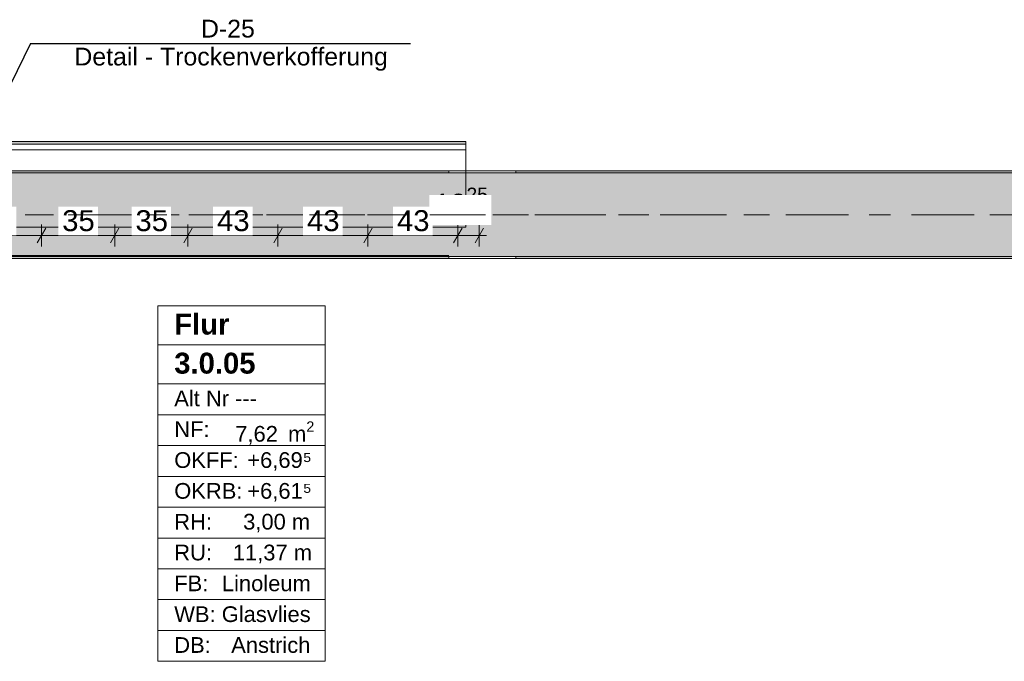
# Model space of a CAD drawing. Header units: metres. Extents: x -3.6 to 65.4, y -11 to 16.8.
# Tile 89 of 178: x 9.1 to 13.8, y 6.2 to 9.2. Entities that reach past the tile are written whole.
import ezdxf

# ---------------------------------------------------------------- set-up
doc = ezdxf.new("R2010")
doc.units = ezdxf.units.M
doc.header["$MEASUREMENT"] = 0
for name, pattern in [('Achse', [0.2, 0.1, -0.05, 0, -0.05]), ('Strichlinie doppelt', [0.546806, 0.264583, -0.105833, 0.070556, -0.105833]), ('Wipeout_Contour', [1, 0, -1])]:
    doc.linetypes.add(name, pattern=pattern)
for name, color, linetype in [('154 - Bemaßung_ Beschriftung.Ausbau - Deckenspiegel', 7, 'Continuous'), ('208 - Marker.Detail', 7, 'Continuous'), ('401 - Zone.Raum_ Raumbegrenzung_ Whg.', 7, 'Continuous'), ('451 - Universal.Achsen Raster', 7, 'Continuous'), ('605 - Struktur.Wand Innen', 7, 'Continuous'), ('608 - Struktur.Träger', 7, 'Continuous'), ('Neubau_653 - Abdeckung.TB Verkofferung', 7, 'Continuous')]:
    doc.layers.add(name, color=color, linetype=linetype)
doc.styles.add('ERSTELLTER_STIL_1', font='txt')
doc.styles.add('ERSTELLTER_STIL_2', font='txt')
doc.dimstyles.new('ERSTELLTER_STIL__1', dxfattribs={"dimtxt": 0.1, "dimasz": 0.0532, "dimexe": 0.18, "dimexo": 0.0625, "dimgap": 0, "dimtad": 1, "dimtih": 1, "dimtoh": 1, "dimzin": 0, "dimdsep": 46, "dimtxsty": 'ERSTELLTER_STIL_2', "dimblk": 'ARROWHEAD_2', "dimblk1": 'ARROWHEAD_2', "dimblk2": 'ARROWHEAD_2', "dimcen": 0.09, "dimse1": 1, "dimse2": 1, "dimclrd": 7, "dimclre": 7, "dimclrt": 7, "dimazin": 0, "dimtfac": 1, "dimtdec": 4, "dimtmove": 0, "dimatfit": 3, "dimfxl": 1, "dimtolj": 1, "dimtzin": 0, "dimarcsym": 0})
doc.dimstyles.new('ERSTELLTER_STIL__2', dxfattribs={"dimtxt": 0.1, "dimasz": 0.0532, "dimexe": 0.18, "dimexo": 0.0625, "dimgap": 0, "dimtad": 1, "dimtih": 1, "dimtoh": 1, "dimzin": 0, "dimdsep": 46, "dimtxsty": 'ERSTELLTER_STIL_2', "dimblk": 'ARROWHEAD_2', "dimblk1": 'ARROWHEAD_2', "dimblk2": 'ARROWHEAD_2', "dimcen": 0.09, "dimse1": 1, "dimse2": 1, "dimclrd": 7, "dimclre": 7, "dimclrt": 7, "dimazin": 0, "dimtfac": 1, "dimtdec": 4, "dimtmove": 2, "dimatfit": 3, "dimfxl": 1, "dimtolj": 1, "dimtzin": 0, "dimarcsym": 0})
pattern_1 = [(45, (0, 0), (-0.01767767, 0.01767767), [0, -0.025])]

# ---------------------------------------------------------------- blocks, each defined once
blk = doc.blocks.new('*D122')
at = {"layer": '154 - Bemaßung_ Beschriftung.Ausbau - Deckenspiegel', "color": 7, "linetype": 'Continuous', "lineweight": 5}
for p, q in [((8.7925, 8.1475), (8.7925, 8.2525)), ((9.2225, 8.1475), (9.2225, 8.2525)), ((8.8127, 8.235), (8.7723, 8.165)), ((8.7925, 8.2), (9.2225, 8.2)), ((9.2427, 8.235), (9.2023, 8.165))]:
    blk.add_line(p, q, dxfattribs=at)
at = {"color": 254, "linetype": 'Wipeout_Contour', "lineweight": 0, "ltscale": 48.243408}
blk.add_wipeout([(8.5732, 8.2509), (8.868, 8.2509), (8.868, 8.3937), (8.5732, 8.3937)], dxfattribs=at).dxf.layer = '154 - Bemaßung_ Beschriftung.Ausbau - Deckenspiegel'
at = {"color": 254, "linetype": 'Wipeout_Contour', "lineweight": 0, "ltscale": 48.941219}
blk.add_wipeout([(8.9129, 8.2012), (9.1021, 8.2012), (9.1021, 8.3387), (8.9129, 8.3387)], dxfattribs=at).dxf.layer = '154 - Bemaßung_ Beschriftung.Ausbau - Deckenspiegel'
at = {"layer": '154 - Bemaßung_ Beschriftung.Ausbau - Deckenspiegel', "color": 7, "lineweight": 5, "insert": (8.9316, 8.22), "char_height": 0.1, "attachment_point": 7, "style": 'ERSTELLTER_STIL_2'}
blk.add_mtext('\\A1;{\\pql;\\fArial|b0|i0|c0|p38;43}', dxfattribs=at)
blk = doc.blocks.new('ARROWHEAD_2')
at = {"color": 0, "linetype": 'Continuous', "lineweight": 0}
for p, q in [((0, 0), (-1, 0)), ((-0.378, -0.655), (0.378, 0.655))]:
    blk.add_line(p, q, dxfattribs=at)
blk = doc.blocks.new('*D123')
at = {"layer": '154 - Bemaßung_ Beschriftung.Ausbau - Deckenspiegel', "color": 7, "linetype": 'Continuous', "lineweight": 5}
for p, q in [((9.2225, 8.1475), (9.2225, 8.2525)), ((9.5725, 8.1475), (9.5725, 8.2525)), ((9.2427, 8.235), (9.2023, 8.165)), ((9.2225, 8.2), (9.5725, 8.2)), ((9.5927, 8.235), (9.5523, 8.165))]:
    blk.add_line(p, q, dxfattribs=at)
at = {"color": 254, "linetype": 'Wipeout_Contour', "lineweight": 0, "ltscale": 50.100843}
blk.add_wipeout([(9.3029, 8.2012), (9.4921, 8.2012), (9.4921, 8.3387), (9.3029, 8.3387)], dxfattribs=at).dxf.layer = '154 - Bemaßung_ Beschriftung.Ausbau - Deckenspiegel'
at = {"layer": '154 - Bemaßung_ Beschriftung.Ausbau - Deckenspiegel', "color": 7, "lineweight": 5, "insert": (9.3216, 8.22), "char_height": 0.1, "attachment_point": 7, "style": 'ERSTELLTER_STIL_2'}
blk.add_mtext('\\A1;{\\pql;\\fArial|b0|i0|c0|p38;35}', dxfattribs=at)
blk = doc.blocks.new('*D124')
at = {"layer": '154 - Bemaßung_ Beschriftung.Ausbau - Deckenspiegel', "color": 7, "linetype": 'Continuous', "lineweight": 5}
for p, q in [((9.5725, 8.1475), (9.5725, 8.2525)), ((9.9225, 8.1475), (9.9225, 8.2525)), ((9.5927, 8.235), (9.5523, 8.165)), ((9.5725, 8.2), (9.9225, 8.2)), ((9.9427, 8.235), (9.9023, 8.165))]:
    blk.add_line(p, q, dxfattribs=at)
at = {"color": 254, "linetype": 'Wipeout_Contour', "lineweight": 0, "ltscale": 51.159672}
blk.add_wipeout([(9.6529, 8.2012), (9.8421, 8.2012), (9.8421, 8.3387), (9.6529, 8.3387)], dxfattribs=at).dxf.layer = '154 - Bemaßung_ Beschriftung.Ausbau - Deckenspiegel'
at = {"layer": '154 - Bemaßung_ Beschriftung.Ausbau - Deckenspiegel', "color": 7, "lineweight": 5, "insert": (9.6716, 8.22), "char_height": 0.1, "attachment_point": 7, "style": 'ERSTELLTER_STIL_2'}
blk.add_mtext('\\A1;{\\pql;\\fArial|b0|i0|c0|p38;35}', dxfattribs=at)
blk = doc.blocks.new('*D125')
at = {"layer": '154 - Bemaßung_ Beschriftung.Ausbau - Deckenspiegel', "color": 7, "linetype": 'Continuous', "lineweight": 5}
for p, q in [((9.9225, 8.1475), (9.9225, 8.2525)), ((10.3525, 8.1475), (10.3525, 8.2525)), ((9.9427, 8.235), (9.9023, 8.165)), ((9.9225, 8.2), (10.3525, 8.2)), ((10.3727, 8.235), (10.3323, 8.165))]:
    blk.add_line(p, q, dxfattribs=at)
at = {"color": 254, "linetype": 'Wipeout_Contour', "lineweight": 0, "ltscale": 52.358403}
blk.add_wipeout([(10.0429, 8.2012), (10.2321, 8.2012), (10.2321, 8.3387), (10.0429, 8.3387)], dxfattribs=at).dxf.layer = '154 - Bemaßung_ Beschriftung.Ausbau - Deckenspiegel'
at = {"layer": '154 - Bemaßung_ Beschriftung.Ausbau - Deckenspiegel', "color": 7, "lineweight": 5, "insert": (10.0616, 8.22), "char_height": 0.1, "attachment_point": 7, "style": 'ERSTELLTER_STIL_2'}
blk.add_mtext('\\A1;{\\pql;\\fArial|b0|i0|c0|p38;43}', dxfattribs=at)
blk = doc.blocks.new('*D126')
at = {"layer": '154 - Bemaßung_ Beschriftung.Ausbau - Deckenspiegel', "color": 7, "linetype": 'Continuous', "lineweight": 5}
for p, q in [((10.3525, 8.1475), (10.3525, 8.2525)), ((10.7825, 8.1475), (10.7825, 8.2525)), ((10.3727, 8.235), (10.3323, 8.165)), ((10.3525, 8.2), (10.7825, 8.2)), ((10.8027, 8.235), (10.7623, 8.165))]:
    blk.add_line(p, q, dxfattribs=at)
at = {"color": 254, "linetype": 'Wipeout_Contour', "lineweight": 0, "ltscale": 53.701611}
blk.add_wipeout([(10.4729, 8.2012), (10.6621, 8.2012), (10.6621, 8.3387), (10.4729, 8.3387)], dxfattribs=at).dxf.layer = '154 - Bemaßung_ Beschriftung.Ausbau - Deckenspiegel'
at = {"layer": '154 - Bemaßung_ Beschriftung.Ausbau - Deckenspiegel', "color": 7, "lineweight": 5, "insert": (10.4916, 8.22), "char_height": 0.1, "attachment_point": 7, "style": 'ERSTELLTER_STIL_2'}
blk.add_mtext('\\A1;{\\pql;\\fArial|b0|i0|c0|p38;43}', dxfattribs=at)
blk = doc.blocks.new('*D127')
at = {"layer": '154 - Bemaßung_ Beschriftung.Ausbau - Deckenspiegel', "color": 7, "linetype": 'Continuous', "lineweight": 5}
for p, q in [((10.7825, 8.1475), (10.7825, 8.2525)), ((11.2125, 8.1475), (11.2125, 8.2525)), ((10.8027, 8.235), (10.7623, 8.165)), ((10.7825, 8.2), (11.2125, 8.2)), ((11.2327, 8.235), (11.1923, 8.165))]:
    blk.add_line(p, q, dxfattribs=at)
at = {"color": 254, "linetype": 'Wipeout_Contour', "lineweight": 0, "ltscale": 55.065797}
blk.add_wipeout([(10.9029, 8.2012), (11.0921, 8.2012), (11.0921, 8.3387), (10.9029, 8.3387)], dxfattribs=at).dxf.layer = '154 - Bemaßung_ Beschriftung.Ausbau - Deckenspiegel'
at = {"layer": '154 - Bemaßung_ Beschriftung.Ausbau - Deckenspiegel', "color": 7, "lineweight": 5, "insert": (10.9216, 8.22), "char_height": 0.1, "attachment_point": 7, "style": 'ERSTELLTER_STIL_2'}
blk.add_mtext('\\A1;{\\pql;\\fArial|b0|i0|c0|p38;43}', dxfattribs=at)
at = {"color": 254, "linetype": 'Wipeout_Contour', "lineweight": 0, "ltscale": 55.914547}
blk.add_wipeout([(11.0769, 8.2509), (11.3717, 8.2509), (11.3717, 8.3937), (11.0769, 8.3937)], dxfattribs=at).dxf.layer = '154 - Bemaßung_ Beschriftung.Ausbau - Deckenspiegel'
at = {"layer": '154 - Bemaßung_ Beschriftung.Ausbau - Deckenspiegel', "color": 7, "lineweight": 5, "insert": (11.0983, 8.2707), "char_height": 0.1, "attachment_point": 7, "style": 'ERSTELLTER_STIL_2'}
blk.add_mtext('\\A1;{\\pql;\\fArial|b0|i0|c0|p38;10\\fArial|b0|i0|c0|p38;\\A1{\\H.66x;\\S25^  ;}}', dxfattribs=at)
blk = doc.blocks.new('*D128')
at = {"layer": '154 - Bemaßung_ Beschriftung.Ausbau - Deckenspiegel', "color": 7, "linetype": 'Continuous', "lineweight": 5}
for p, q in [((11.2125, 8.1475), (11.2125, 8.2525)), ((11.315, 8.1475), (11.315, 8.2525)), ((11.2327, 8.235), (11.1923, 8.165)), ((11.2125, 8.2), (11.315, 8.2)), ((11.2948, 8.165), (11.3352, 8.235)), ((11.315, 8.2), (11.3493, 8.2))]:
    blk.add_line(p, q, dxfattribs=at)
at = {"color": 254, "linetype": 'Wipeout_Contour', "lineweight": 0, "ltscale": 55.914547}
blk.add_wipeout([(11.0769, 8.2509), (11.3717, 8.2509), (11.3717, 8.3937), (11.0769, 8.3937)], dxfattribs=at).dxf.layer = '154 - Bemaßung_ Beschriftung.Ausbau - Deckenspiegel'

msp = doc.modelspace()

# ---------------------------------------------------------------- hatches: boundary and pattern name
at = {"layer": '608 - Struktur.Träger', "linetype": 'Continuous', "lineweight": 0, "true_color": 0x000000}
h = msp.add_hatch(dxfattribs=at)
h.set_pattern_fill('Gips_0001', color=18, style=0, pattern_type=2)
h.set_pattern_definition(pattern_1)
h.paths.add_polyline_path([(7.89, 8.51), (7.89, 8.5), (11.17, 8.5), (11.17, 8.51)])
h = msp.add_hatch(dxfattribs=at)
h.set_pattern_fill('Gips_0001', color=18, style=0, pattern_type=2)
h.set_pattern_definition(pattern_1)
h.paths.add_polyline_path([(11.49, 8.5), (14.77, 8.5), (14.77, 8.51), (11.49, 8.51)])
h = msp.add_hatch(dxfattribs=at)
h.set_pattern_fill('Gips_0001', color=18, style=0, pattern_type=2)
h.set_pattern_definition(pattern_1)
h.paths.add_polyline_path([(11.49, 8.1), (11.49, 8.09), (14.77, 8.09), (14.77, 8.1)])
at = {"layer": 'Neubau_653 - Abdeckung.TB Verkofferung', "linetype": 'Continuous', "lineweight": 0, "true_color": 0x000000}
h = msp.add_hatch(dxfattribs=at)
h.set_pattern_fill('Gips_0001', color=18, style=0, pattern_type=2)
h.set_pattern_definition(pattern_1)
h.paths.add_polyline_path([(11.25, 8.6495), (7.8, 8.6495), (7.8, 8.637), (11.25, 8.637)])

# ---------------------------------------------------------------- linework, layer by layer
at = {"layer": '208 - Marker.Detail', "color": 30, "linetype": 'Continuous', "lineweight": 25, "true_color": 0xff6e00}
for p, q in [((9.1704, 9.1176), (9.2357, 9.1176)), ((9.2357, 9.1176), (10.9857, 9.1176))]:
    msp.add_line(p, q, dxfattribs=at)
at = {"layer": '401 - Zone.Raum_ Raumbegrenzung_ Whg.', "color": 7, "linetype": 'Continuous', "lineweight": 9}
for p, q in [((10.5788, 7.8646), (9.7784, 7.8646)), ((9.7784, 7.8646), (9.7784, 6.1654)), ((9.7784, 7.8646), (10.5788, 7.8646)), ((9.7784, 7.6779), (9.7784, 7.8646)), ((10.5788, 6.1654), (10.5788, 7.8646)), ((10.5788, 7.8646), (10.5788, 7.6779)), ((10.5788, 7.6779), (9.7784, 7.6779)), ((9.7784, 7.6779), (10.5788, 7.6779)), ((9.7784, 7.4913), (9.7784, 7.6779)), ((10.5788, 7.6779), (10.5788, 7.4913)), ((10.5788, 7.4913), (9.7784, 7.4913)), ((9.7784, 7.4913), (10.5788, 7.4913)), ((9.7784, 7.344), (9.7784, 7.4913)), ((10.5788, 7.4913), (10.5788, 7.344)), ((10.5788, 7.344), (9.7784, 7.344)), ((9.7784, 7.344), (10.5788, 7.344)), ((9.7784, 7.1967), (9.7784, 7.344)), ((10.5788, 7.344), (10.5788, 7.1967)), ((10.5788, 7.1967), (9.7784, 7.1967)), ((9.7784, 7.1967), (10.5788, 7.1967)), ((9.7784, 7.0494), (9.7784, 7.1967)), ((10.5788, 7.1967), (10.5788, 7.0494)), ((10.5788, 7.0494), (9.7784, 7.0494)), ((9.7784, 7.0494), (10.5788, 7.0494)), ((9.7784, 6.9021), (9.7784, 7.0494)), ((10.5788, 7.0494), (10.5788, 6.9021)), ((10.5788, 6.9021), (9.7784, 6.9021)), ((9.7784, 6.9021), (10.5788, 6.9021)), ((9.7784, 6.7547), (9.7784, 6.9021)), ((10.5788, 6.9021), (10.5788, 6.7547)), ((10.5788, 6.7547), (9.7784, 6.7547)), ((9.7784, 6.7547), (10.5788, 6.7547)), ((9.7784, 6.6074), (9.7784, 6.7547)), ((10.5788, 6.7547), (10.5788, 6.6074)), ((10.5788, 6.6074), (9.7784, 6.6074)), ((9.7784, 6.6074), (10.5788, 6.6074)), ((9.7784, 6.4601), (9.7784, 6.6074)), ((10.5788, 6.6074), (10.5788, 6.4601)), ((10.5788, 6.4601), (9.7784, 6.4601)), ((9.7784, 6.4601), (10.5788, 6.4601)), ((9.7784, 6.3128), (9.7784, 6.4601)), ((10.5788, 6.4601), (10.5788, 6.3128)), ((10.5788, 6.3128), (9.7784, 6.3128)), ((9.7784, 6.3128), (10.5788, 6.3128)), ((9.7784, 6.1654), (9.7784, 6.3128)), ((10.5788, 6.3128), (10.5788, 6.1654)), ((9.7784, 6.1654), (10.5788, 6.1654)), ((10.5788, 6.1654), (9.7784, 6.1654))]:
    msp.add_line(p, q, dxfattribs=at)
at = {"layer": '608 - Struktur.Träger', "color": 7, "linetype": 'Continuous', "lineweight": 13}
for p, q in [((0.38, 8.51), (61.88, 8.51)), ((11.17, 8.5), (7.89, 8.5)), ((11.49, 8.5), (11.17, 8.5)), ((14.77, 8.5), (11.49, 8.5))]:
    msp.add_line(p, q, dxfattribs=at)
at = {"layer": '608 - Struktur.Träger', "color": 7, "linetype": 'Continuous', "lineweight": 5}
for p, q in [((11.17, 8.51), (7.89, 8.51)), ((11.17, 8.51), (11.17, 8.5)), ((11.49, 8.51), (11.49, 8.5)), ((14.77, 8.51), (11.49, 8.51)), ((11.49, 8.1), (11.49, 8.09)), ((14.77, 8.09), (11.49, 8.09))]:
    msp.add_line(p, q, dxfattribs=at)
at = {"layer": '608 - Struktur.Träger', "color": 7, "linetype": 'Achse', "lineweight": 9}
msp.add_line((0.38, 8.3), (61.88, 8.3), dxfattribs=at)
at = {"layer": 'Neubau_653 - Abdeckung.TB Verkofferung', "color": 1, "linetype": 'Continuous', "lineweight": 9}
for p, q in [((11.25, 8.6495), (7.8, 8.6495)), ((11.25, 8.6495), (11.25, 8.24)), ((11.25, 8.24), (7.8, 8.24))]:
    msp.add_line(p, q, dxfattribs=at)
at = {"layer": 'Neubau_653 - Abdeckung.TB Verkofferung', "color": 1, "linetype": 'Continuous', "lineweight": 5}
for p, q in [((11.25, 8.6495), (7.8, 8.6495)), ((11.25, 8.637), (7.8, 8.637)), ((11.25, 8.61), (7.8, 8.61)), ((11.25, 8.51), (7.8, 8.51))]:
    msp.add_line(p, q, dxfattribs=at)
at = {"layer": 'Neubau_653 - Abdeckung.TB Verkofferung', "color": 1, "linetype": 'Continuous', "lineweight": 5, "flags": 128}
msp.add_lwpolyline([(11.25, 8.6495), (11.25, 8.637), (11.25, 8.61), (11.25, 8.51)], dxfattribs=at)

# ---------------------------------------------------------------- texts
at = {"layer": '208 - Marker.Detail', "color": 30, "lineweight": 25, "true_color": 0xff6e00, "char_height": 0.085, "style": 'ERSTELLTER_STIL_2'}
for s, insert, attachment_point in [('\\A1;{\\pql;\\fArial|b0|i0|c0|p38;D-25}', (9.9848, 9.1454), 7), ('\\A1;{\\pql;\\fArial|b0|i0|c0|p38;Detail - Trockenverkofferung}', (9.3798, 9.0982), 1)]:
    msp.add_mtext(s, dxfattribs=dict(at, insert=insert, attachment_point=attachment_point))
at = {"layer": '401 - Zone.Raum_ Raumbegrenzung_ Whg.', "color": 7, "lineweight": 9, "attachment_point": 1}
for s, insert, char_height, style in [('\\A1;{\\pqj;\\pt0;\\fArial|b1|i0|c0|p38;Flur}', (9.857, 7.827), 0.1, 'ERSTELLTER_STIL_1'), ('\\A1;{\\pqj;\\pt0;\\fArial|b1|i0|c0|p38;}', (10.5002, 7.8498), 0.1, 'ERSTELLTER_STIL_1'), ('\\A1;{\\pql;\\pt0;\\fArial|b1|i0|c0|p38;3.0.05}', (9.857, 7.6404), 0.1, 'ERSTELLTER_STIL_1'), ('\\A1;{\\pqj;\\pt0;\\fArial|b1|i0|c0|p38;}', (10.5002, 7.6632), 0.1, 'ERSTELLTER_STIL_1'), ('\\A1;{\\pqj;\\pt0;\\fArial|b0|i0|c0|p38;Alt Nr ---}', (9.857, 7.4595), 0.075, 'ERSTELLTER_STIL_2'), ('\\A1;{\\pqj;\\pt0;\\fArial|b0|i0|c0|p38;}', (10.5002, 7.4766), 0.075, 'ERSTELLTER_STIL_2'), ('\\A1;{\\pqj;\\pt0;\\fArial|b0|i0|c0|p38;NF: }', (9.857, 7.3121), 0.075, 'ERSTELLTER_STIL_2'), ('\\A1;{\\pql;\\pt0,0.05;\\fArial|b0|i0|c0|p38;7,62\\fArial|b0|i0|c0|p38;\\A1{\\H.66x;\\S^  ;}\\fArial|b0|i0|c0|p38; m\\fArial|b0|i0|c0|p38;\\A1{\\H.66x;\\S2^  ;}}', (10.1486, 7.3121), 0.075, 'ERSTELLTER_STIL_2'), ('\\A1;{\\pqj;\\pt0;\\fArial|b0|i0|c0|p38;OKFF: }', (9.857, 7.1648), 0.075, 'ERSTELLTER_STIL_2'), ('\\A1;{\\pqj;\\pt0;\\fArial|b0|i0|c0|p38;+6,69⁵}', (10.206, 7.1648), 0.075, 'ERSTELLTER_STIL_2'), ('\\A1;{\\pqj;\\pt0;\\fArial|b0|i0|c0|p38;OKRB: }', (9.857, 7.0175), 0.075, 'ERSTELLTER_STIL_2'), ('\\A1;{\\pqj;\\pt0;\\fArial|b0|i0|c0|p38;+6,61⁵}', (10.206, 7.0175), 0.075, 'ERSTELLTER_STIL_2'), ('\\A1;{\\pqj;\\pt0;\\fArial|b0|i0|c0|p38;3,00 m}', (10.1862, 6.8702), 0.075, 'ERSTELLTER_STIL_2'), ('\\A1;{\\pqj;\\pt0;\\fArial|b0|i0|c0|p38;RH: }', (9.857, 6.8702), 0.075, 'ERSTELLTER_STIL_2'), ('\\A1;{\\pqj;\\pt0;\\fArial|b0|i0|c0|p38;RU: }', (9.857, 6.7229), 0.075, 'ERSTELLTER_STIL_2'), ('\\A1;{\\pqj;\\pt0;\\fArial|b0|i0|c0|p38;11,37 m}', (10.1368, 6.7229), 0.075, 'ERSTELLTER_STIL_2'), ('\\A1;{\\pqj;\\pt0;\\fArial|b0|i0|c0|p38;FB: }', (9.857, 6.5755), 0.075, 'ERSTELLTER_STIL_2'), ('\\A1;{\\pqj;\\pt0;\\fArial|b0|i0|c0|p38;Linoleum}', (10.0847, 6.5755), 0.075, 'ERSTELLTER_STIL_2'), ('\\A1;{\\pqj;\\pt0;\\fArial|b0|i0|c0|p38;WB: }', (9.857, 6.4282), 0.075, 'ERSTELLTER_STIL_2'), ('\\A1;{\\pqj;\\pt0;\\fArial|b0|i0|c0|p38;Glasvlies}', (10.084, 6.4282), 0.075, 'ERSTELLTER_STIL_2'), ('\\A1;{\\pqj;\\pt0;\\fArial|b0|i0|c0|p38;DB: }', (9.857, 6.2809), 0.075, 'ERSTELLTER_STIL_2'), ('\\A1;{\\pqj;\\pt0;\\fArial|b0|i0|c0|p38;Anstrich}', (10.1292, 6.2809), 0.075, 'ERSTELLTER_STIL_2')]:
    msp.add_mtext(s, dxfattribs=dict(at, insert=insert, char_height=char_height, style=style))

# ---------------------------------------------------------------- next in the draw order: wipeouts: each hides what was drawn before it
at = {"color": 254, "linetype": 'Wipeout_Contour', "lineweight": 0, "ltscale": 50.306493}
msp.add_wipeout([(7.89, 8.105), (11.17, 8.105), (11.17, 8.24), (7.89, 8.24)], dxfattribs=at).dxf.layer = '605 - Struktur.Wand Innen'

# ---------------------------------------------------------------- next in the draw order: hatches: boundary and pattern name
at = {"layer": '608 - Struktur.Träger', "linetype": 'Continuous', "lineweight": 0, "true_color": 0x000000}
h = msp.add_hatch(dxfattribs=at)
h.set_pattern_fill('Beton__Stahlbeton_0001', color=18, style=0, pattern_type=2)
h.set_pattern_definition([(45, (0, 0), (-0.08485281, 0.08485281), []), (45, (-0.04243, 0.04243), (-0.08485281, 0.08485281), [0.09, -0.03])])
h.paths.add_polyline_path([(0.69, 8.5), (0.38, 8.5), (0.38, 8.1), (0.69, 8.1), (7.57, 8.1), (7.89, 8.1), (11.17, 8.1), (11.49, 8.1), (14.77, 8.1), (15.09, 8.1), (18.37, 8.1), (18.69, 8.1), (25.57, 8.1), (25.89, 8.1), (29.23, 8.1), (29.4, 8.1), (32.77, 8.1), (33.09, 8.1), (39.97, 8.1), (40.29, 8.1), (47.17, 8.1), (47.49, 8.1), (50.77, 8.1), (51.09, 8.1), (54.37, 8.1), (54.69, 8.1), (61.57, 8.1), (61.88, 8.1), (61.88, 8.5), (61.57, 8.5), (58.205, 8.5), (58.055, 8.5), (54.69, 8.5), (54.37, 8.5), (51.09, 8.5), (50.77, 8.5), (47.49, 8.5), (47.17, 8.5), (43.81, 8.5), (43.66, 8.5), (40.29, 8.5), (39.97, 8.5), (39.03, 8.5), (38.9, 8.5), (37.71, 8.5), (37.58, 8.5), (36.61, 8.5), (36.46, 8.5), (33.09, 8.5), (32.77, 8.5), (29.4, 8.5), (29.23, 8.5), (25.89, 8.5), (25.57, 8.5), (18.69, 8.5), (18.37, 8.5), (15.09, 8.5), (14.77, 8.5), (11.49, 8.5), (11.17, 8.5), (7.89, 8.5), (7.57, 8.5)])
h = msp.add_hatch(dxfattribs=at)
h.set_pattern_fill('Gips_0001', color=18, style=0, pattern_type=2)
h.set_pattern_definition(pattern_1)
h.paths.add_polyline_path([(7.89, 8.09), (11.17, 8.09), (11.17, 8.1), (7.89, 8.1)])

# ---------------------------------------------------------------- next in the draw order: linework, layer by layer
at = {"layer": '208 - Marker.Detail', "color": 30, "linetype": 'Continuous', "lineweight": 25, "true_color": 0xff6e00}
msp.add_line((9.1704, 9.1176), (8.7341, 8.2297), dxfattribs=at)
at = {"layer": '605 - Struktur.Wand Innen', "color": 7, "linetype": 'Continuous', "lineweight": 13, "flags": 128}
for points in [[(11.17, 8.24), (8.49, 8.24)], [(8.49, 8.105), (11.17, 8.105)]]:
    msp.add_lwpolyline(points, dxfattribs=at)
at = {"layer": '608 - Struktur.Träger', "color": 7, "linetype": 'Continuous', "lineweight": 5}
for p, q in [((11.17, 8.1), (11.17, 8.09)), ((11.17, 8.09), (7.89, 8.09))]:
    msp.add_line(p, q, dxfattribs=at)
at = {"layer": '608 - Struktur.Träger', "color": 7, "linetype": 'Continuous', "lineweight": 13}
msp.add_line((0.38, 8.09), (61.88, 8.09), dxfattribs=at)
at = {"layer": '608 - Struktur.Träger', "color": 7, "linetype": 'Continuous', "lineweight": 13, "flags": 128}
msp.add_lwpolyline([(32.77, 8.1), (29.4, 8.1), (29.23, 8.1), (25.89, 8.1), (25.57, 8.1), (18.69, 8.1), (18.37, 8.1), (15.09, 8.1), (14.77, 8.1), (11.49, 8.1), (11.17, 8.1), (7.89, 8.1), (7.57, 8.1), (0.69, 8.1), (0.38, 8.1)], dxfattribs=at)

# ---------------------------------------------------------------- next in the draw order: dimensions: what is measured, and where the dimension line sits
at = {"layer": '154 - Bemaßung_ Beschriftung.Ausbau - Deckenspiegel', "color": 7, "linetype": 'Continuous', "lineweight": 5}
dim = msp.add_linear_dim(base=(9.2225, 8.2), p1=(8.7925, 8.09), p2=(9.2225, 8.09), dimstyle='ERSTELLTER_STIL__1', dxfattribs=at)
dim.commit()
dim.dimension.update_dxf_attribs({"geometry": '*D122', "text_midpoint": (9.0078, 8.27), "dimtype": 160})

# ---------------------------------------------------------------- next in the draw order: dimensions: what is measured, and where the dimension line sits
dim = msp.add_linear_dim(base=(9.5725, 8.2), p1=(9.2225, 8.09), p2=(9.5725, 8.09), dimstyle='ERSTELLTER_STIL__1', dxfattribs=at)
dim.commit()
dim.dimension.update_dxf_attribs({"geometry": '*D123', "text_midpoint": (9.3978, 8.27), "dimtype": 160})

# ---------------------------------------------------------------- next in the draw order: dimensions: what is measured, and where the dimension line sits
dim = msp.add_linear_dim(base=(9.9225, 8.2), p1=(9.5725, 8.09), p2=(9.9225, 8.09), dimstyle='ERSTELLTER_STIL__1', dxfattribs=at)
dim.commit()
dim.dimension.update_dxf_attribs({"geometry": '*D124', "text_midpoint": (9.7478, 8.27), "dimtype": 160})

# ---------------------------------------------------------------- next in the draw order: dimensions: what is measured, and where the dimension line sits
dim = msp.add_linear_dim(base=(10.3525, 8.2), p1=(9.9225, 8.09), p2=(10.3525, 8.09), dimstyle='ERSTELLTER_STIL__1', dxfattribs=at)
dim.commit()
dim.dimension.update_dxf_attribs({"geometry": '*D125', "text_midpoint": (10.1378, 8.27), "dimtype": 160})

# ---------------------------------------------------------------- next in the draw order: dimensions: what is measured, and where the dimension line sits
dim = msp.add_linear_dim(base=(10.7825, 8.2), p1=(10.3525, 8.09), p2=(10.7825, 8.09), dimstyle='ERSTELLTER_STIL__1', dxfattribs=at)
dim.commit()
dim.dimension.update_dxf_attribs({"geometry": '*D126', "text_midpoint": (10.5678, 8.27), "dimtype": 160})

# ---------------------------------------------------------------- next in the draw order: dimensions: what is measured, and where the dimension line sits
dim = msp.add_linear_dim(base=(11.2125, 8.2), p1=(10.7825, 8.09), p2=(11.2125, 8.09), dimstyle='ERSTELLTER_STIL__1', dxfattribs=at)
dim.commit()
dim.dimension.update_dxf_attribs({"geometry": '*D127', "text_midpoint": (10.9978, 8.27), "dimtype": 160})

# ---------------------------------------------------------------- next in the draw order: dimensions: what is measured, and where the dimension line sits
dim = msp.add_linear_dim(base=(11.315, 8.2), p1=(11.2125, 8.09), p2=(11.315, 8.09), dimstyle='ERSTELLTER_STIL__2', dxfattribs=at)
dim.commit()
dim.dimension.update_dxf_attribs({"geometry": '*D128', "text_midpoint": (11.3478, 8.3223), "dimtype": 160})

# ---------------------------------------------------------------- next in the draw order: linework, layer by layer
at = {"layer": '451 - Universal.Achsen Raster', "color": 160, "linetype": 'Strichlinie doppelt', "lineweight": 9, "true_color": 0x3232ff}
msp.add_line((64.935, 8.3), (-3.175, 8.3), dxfattribs=at)

doc.saveas('drawing.dxf')
